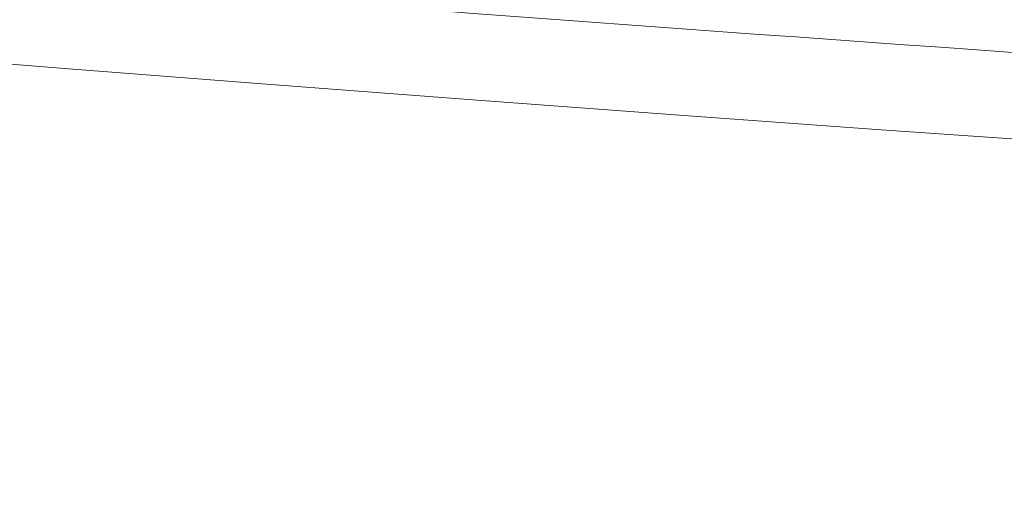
# Model space of a CAD drawing. Header units: millimetres. Extents: x 4 to 415, y -8563 to 292.
# Tile 12 of 256: x 90.068 to 90.426, y 63.304 to 63.473. Entities that reach past the tile are written whole.
import ezdxf

# ---------------------------------------------------------------- set-up
doc = ezdxf.new("R2010")
doc.units = ezdxf.units.MM
doc.layers.add('1', color=7, linetype='Continuous')

# ---------------------------------------------------------------- blocks, each defined once
blk = doc.blocks.new('_U0')
at = {"layer": '1', "color": 27, "lineweight": 13}
blk.add_arc((93.083333, 93.336624), 45.139366, 135, 44.999943, dxfattribs=at)

msp = doc.modelspace()

# ---------------------------------------------------------------- linework, layer by layer
at = {"layer": '1', "color": 2, "linetype": 'Continuous', "lineweight": 18}
msp.add_open_spline([(93.08333, 63.33662), (86.88099, 63.33662), (80.40011, 64.87167), (74.73357, 68.01554)], degree=3, dxfattribs=at)
msp.add_open_spline([(79.89123, 65.69034), (80.41723, 65.49946), (81.47583, 65.14162), (83.08314, 64.67516), (84.70967, 64.27817), (85.80681, 64.05971), (86.91041, 63.86454), (87.46543, 63.7786), (88.16331, 63.68598), (88.30309, 63.6682), (88.58306, 63.63412), (88.72327, 63.61783), (89.14386, 63.57127), (89.42444, 63.5433), (90.26673, 63.4686), (90.829, 63.43107), (91.58006, 63.39757), (91.76819, 63.39057), (91.95641, 63.38496)], degree=3, knots=[0, 0, 0, 0, 0.136351, 0.272702, 0.409054, 0.545405, 0.545405, 0.681756, 0.681756, 0.715844, 0.715844, 0.749932, 0.749932, 0.818107, 0.818107, 0.954459, 0.954459, 1, 1, 1, 1], dxfattribs=at)
at = {"layer": '1', "color": 180, "linetype": 'Continuous', "lineweight": 18}
msp.add_open_spline([(93.08333, 63.38932), (92.5207, 63.38932), (91.96, 63.40192), (90.84232, 63.45149), (90.28535, 63.48845), (89.27074, 63.57774), (88.81252, 63.62632), (88.35555, 63.68296)], degree=3, knots=[0, 0, 0, 0, 0.353654, 0.353654, 0.707307, 0.707307, 1, 1, 1, 1], dxfattribs=at)

# ---------------------------------------------------------------- block references
at = {"layer": '1', "color": 23, "linetype": 'Continuous', "lineweight": 18}
msp.add_blockref('_U0', (0, 0), dxfattribs=at)

doc.saveas('drawing.dxf')
